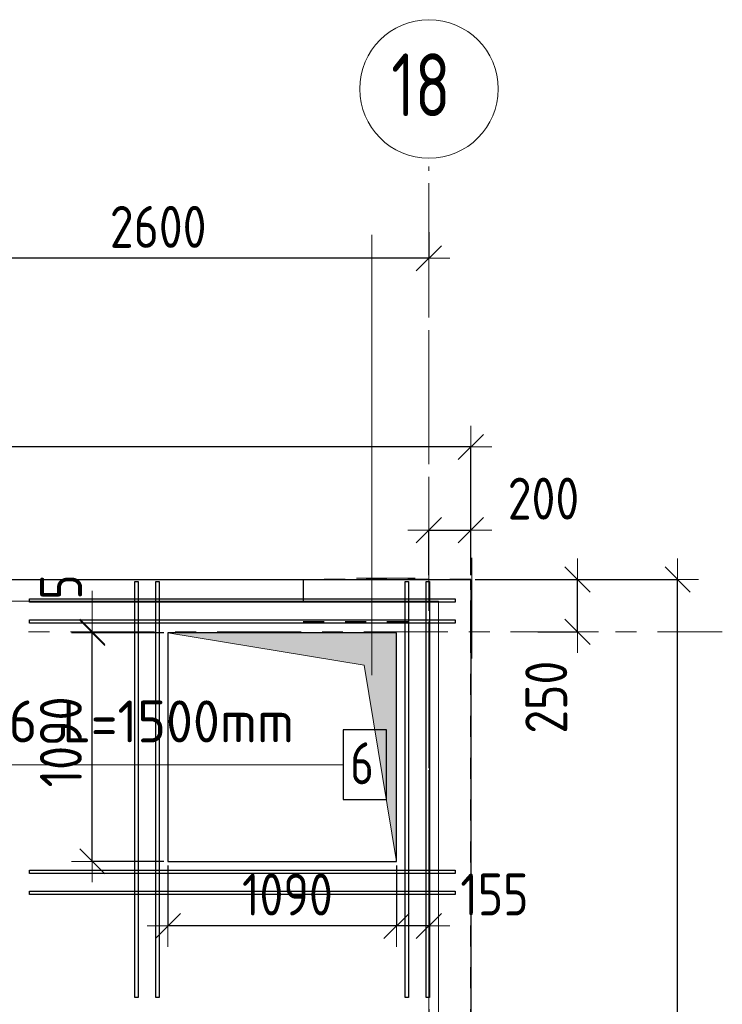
# Model space of a CAD drawing. Header units: metres. Extents: x -38 to 106, y -15 to 20.
# Tile 28 of 40: x 43.7 to 47.05, y 14.62 to 19.32. Entities that reach past the tile are written whole.
import ezdxf

# ---------------------------------------------------------------- set-up
doc = ezdxf.new("R2010")
doc.units = ezdxf.units.M
doc.header["$PDMODE"] = 65
for name, pattern in [('______11', [0.5, 0.4, -0.05, 0, -0.05]), ('______2', [0.0405, 0.03, -0.0105]), ('______5', [1.1, 0.8, -0.1, 0.1, -0.1])]:
    doc.linetypes.add(name, pattern=pattern)
doc.layers.add('XR$2$Макрос проема_ отверстия', color=7, linetype='Continuous', lineweight=13, true_color=0x2d2d2d)
doc.layers.add('XR$7$Стена_ бетон несущ.', color=7, linetype='Continuous', lineweight=70, true_color=0xb4b496)
for name, color, linetype, lineweight in [('XR$2$Перекрытие (1)', 7, 'Continuous', 35), ('XR$3$Осевая линия (1)', 7, '______5', 13), ('XR$3$Размерная линия (1)', 7, 'Continuous', 13), ('XR$4$Арм.стержн. Доп. арматура', 180, 'Continuous', 35), ('XR$4$Общий слой (1)', 7, 'Continuous', 13), ('XR$4$Осевая линия (1)', 7, '______5', 13), ('XR$4$Перекрытие (1)', 7, 'Continuous', 35), ('XR$4$Размерная линия (1)', 7, 'Continuous', 13), ('XR$5$Арм.стержн. Выпуски', 180, 'Continuous', 35), ('XR$5$Осевая линия (1)', 7, '______5', 13), ('XR$5$Перекрытие (1)', 7, 'Continuous', 35), ('XR$5$Размерная линия (1)', 7, 'Continuous', 13), ('XR$6$STANDARD_1', 7, 'Continuous', 25)]:
    doc.layers.add(name, color=color, linetype=linetype, lineweight=lineweight)
doc.styles.add('ISOCPEUR', font='txt')
doc.dimstyles.new('DIMSTYLE_5', dxfattribs={"dimtxt": 0.2, "dimasz": 0.2, "dimexe": 0, "dimexo": 0, "dimgap": 0.1, "dimtad": 2, "dimdec": 0, "dimlfac": 1000, "dimrnd": 5, "dimzin": 12, "dimdsep": 46, "dimtxsty": 'ISOCPEUR', "dimblk1": 'ALL_ML_STRICH', "dimblk2": 'ALL_ML_STRICH', "dimsah": 1, "dimcen": 0, "dimclrd": 7, "dimclre": 256, "dimclrt": 7, "dimadec": 0, "dimazin": 0, "dimtfac": 1, "dimtdec": 0, "dimtix": 1, "dimtmove": 2, "dimatfit": 3, "dimfxl": 0, "dimtzin": 0, "dimlwd": 0, "dimlwe": -3, "dimarcsym": 0})
doc.dimstyles.new('DIMSTYLE_7', dxfattribs={"dimtxt": 0.2, "dimasz": 0.2, "dimexe": 0, "dimexo": 0, "dimgap": 0.1, "dimtad": 2, "dimdec": 0, "dimlfac": 1000, "dimrnd": 5, "dimzin": 12, "dimdsep": 46, "dimtxsty": 'ISOCPEUR', "dimblk1": 'ALL_ML_STRICH', "dimblk2": 'ALL_ML_STRICH', "dimsah": 1, "dimcen": 0, "dimclrd": 7, "dimclre": 256, "dimclrt": 7, "dimadec": 0, "dimazin": 0, "dimtfac": 1, "dimtdec": 0, "dimtix": 1, "dimtmove": 2, "dimatfit": 3, "dimfxl": 0, "dimtvp": 1.2, "dimtzin": 0, "dimlwd": 0, "dimlwe": -3, "dimarcsym": 0})

# ---------------------------------------------------------------- blocks, each defined once
blk = doc.blocks.new('Отображение проема', base_point=(-1.1579, -49.3094))
at = {"layer": 'XR$2$Макрос проема_ отверстия', "true_color": 0x000000, "transparency": 33554687}
blk.add_hatch(color=18, dxfattribs=at).paths.add_polyline_path([(-1.1579, -50.1094), (-1.0448, -49.4225), (-0.3579, -49.3094), (-1.1579, -49.3094)])
at = {"layer": 'XR$2$Макрос проема_ отверстия', "transparency": 33554687}
for p, q in [((-1.1579, -50.1094), (-1.1579, -49.3094)), ((-1.1579, -49.3094), (-0.3579, -49.3094)), ((-1.0448, -49.4225), (-0.3579, -49.3094)), ((-1.1579, -50.1094), (-1.0448, -49.4225))]:
    blk.add_line(p, q, dxfattribs=at)
blk = doc.blocks.new('ALL_ML_STRICH')
at = {"color": 0, "linetype": 'ByBlock', "lineweight": -2}
for p, q in [((0, -0.5), (0, 0.5)), ((-0.3, -0.3), (0.3, 0.3)), ((-1, 0), (0.5, 0))]:
    blk.add_line(p, q, dxfattribs=at)
blk = doc.blocks.new('*D40')
at = {"layer": 'DEFPOINTS', "color": 7, "linetype": 'Continuous', "lineweight": 13, "transparency": 33554687}
for p in [(44.4051, 16.395), (44.044, 15.305), (44.4051, 15.305)]:
    blk.add_point(p, dxfattribs=at)
at = {"layer": 'XR$3$Размерная линия (1)', "color": 9, "linetype": 'Continuous', "lineweight": -2, "true_color": 0xc7c7c7, "transparency": 33554687}
for p, q in [((44.3851, 16.395), (44.044, 16.395)), ((44.3851, 15.305), (44.044, 15.305))]:
    blk.add_line(p, q, dxfattribs=at)
at = {"layer": 'XR$3$Размерная линия (1)', "color": 7, "linetype": 'Continuous', "lineweight": -2, "transparency": 33554687}
blk.add_line((44.044, 15.305), (44.044, 16.395), dxfattribs=at)
at = {"layer": 'XR$3$Размерная линия (1)', "color": 7, "linetype": 'Continuous', "lineweight": 13, "transparency": 33554687, "xscale": 0.2, "yscale": 0.2, "zscale": 0.2}
for p, rotation in [((44.044, 16.395), 90), ((44.044, 15.305), 270)]:
    blk.add_blockref('ALL_ML_STRICH', p, dxfattribs=dict(at, rotation=rotation))
at = {"layer": 'XR$3$Размерная линия (1)', "color": 7, "linetype": 'Continuous', "lineweight": 13, "transparency": 33554687, "insert": (43.894, 15.875), "char_height": 0.2, "width": 0.666667, "attachment_point": 5, "rotation": 90, "style": 'ISOCPEUR'}
blk.add_mtext('\\W0.83;\\A1;{1090}', dxfattribs=at)
blk = doc.blocks.new('*D41')
at = {"layer": 'DEFPOINTS', "color": 7, "linetype": 'Continuous', "lineweight": 13, "transparency": 33554687}
for p in [(43.9254, 16.4), (44.044, 16.395), (44.4051, 16.395)]:
    blk.add_point(p, dxfattribs=at)
at = {"layer": 'XR$3$Размерная линия (1)', "color": 9, "linetype": 'Continuous', "lineweight": -2, "true_color": 0xc7c7c7, "transparency": 33554687}
for p, q in [((43.9454, 16.4), (44.044, 16.4)), ((44.3851, 16.395), (44.044, 16.395))]:
    blk.add_line(p, q, dxfattribs=at)
at = {"layer": 'XR$3$Размерная линия (1)', "color": 7, "linetype": 'Continuous', "lineweight": -2, "transparency": 33554687}
blk.add_line((44.044, 16.395), (44.044, 16.4), dxfattribs=at)
at = {"layer": 'XR$3$Размерная линия (1)', "color": 7, "linetype": 'Continuous', "lineweight": 13, "transparency": 33554687, "xscale": 0.2, "yscale": 0.2, "zscale": 0.2}
for p, rotation in [((44.044, 16.395), 270), ((44.044, 16.4), 90)]:
    blk.add_blockref('ALL_ML_STRICH', p, dxfattribs=dict(at, rotation=rotation))
at = {"layer": 'XR$3$Размерная линия (1)', "color": 7, "linetype": 'Continuous', "lineweight": 13, "transparency": 33554687, "insert": (43.895, 16.6136), "char_height": 0.2, "width": 0.166667, "attachment_point": 5, "rotation": 90, "style": 'ISOCPEUR'}
blk.add_mtext('\\W0.83;\\A1;{5}', dxfattribs=at)
blk = doc.blocks.new('*D42')
at = {"layer": 'DEFPOINTS', "color": 7, "linetype": 'Continuous', "lineweight": 13, "transparency": 33554687}
for p in [(45.4951, 15.305), (45.65, 15.1866), (45.65, 14.9968)]:
    blk.add_point(p, dxfattribs=at)
at = {"layer": 'XR$3$Размерная линия (1)', "color": 9, "linetype": 'Continuous', "lineweight": -2, "true_color": 0xc7c7c7, "transparency": 33554687}
for p, q in [((45.4951, 15.285), (45.4951, 14.9968)), ((45.65, 15.1666), (45.65, 14.9968))]:
    blk.add_line(p, q, dxfattribs=at)
at = {"layer": 'XR$3$Размерная линия (1)', "color": 7, "linetype": 'Continuous', "lineweight": -2, "transparency": 33554687}
blk.add_line((45.65, 14.9968), (45.4951, 14.9968), dxfattribs=at)
at = {"layer": 'XR$3$Размерная линия (1)', "color": 7, "linetype": 'Continuous', "lineweight": 13, "transparency": 33554687, "xscale": 0.2, "yscale": 0.2, "zscale": 0.2}
for p, rotation in [((45.4951, 14.9968), 180), ((45.65, 14.9968), 360)]:
    blk.add_blockref('ALL_ML_STRICH', p, dxfattribs=dict(at, rotation=rotation))
at = {"layer": 'XR$3$Размерная линия (1)', "color": 7, "linetype": 'Continuous', "lineweight": 13, "transparency": 33554687, "insert": (45.9628, 15.1472), "char_height": 0.2, "width": 0.5, "attachment_point": 5, "style": 'ISOCPEUR'}
blk.add_mtext('\\W0.83;\\A1;{155}', dxfattribs=at)
blk = doc.blocks.new('*D43')
at = {"layer": 'DEFPOINTS', "color": 7, "linetype": 'Continuous', "lineweight": 13, "transparency": 33554687}
for p in [(44.4051, 15.305), (45.4951, 15.305), (45.4951, 14.9968)]:
    blk.add_point(p, dxfattribs=at)
at = {"layer": 'XR$3$Размерная линия (1)', "color": 9, "linetype": 'Continuous', "lineweight": -2, "true_color": 0xc7c7c7, "transparency": 33554687}
for p, q in [((44.4051, 15.285), (44.4051, 14.9968)), ((45.4951, 15.285), (45.4951, 14.9968))]:
    blk.add_line(p, q, dxfattribs=at)
at = {"layer": 'XR$3$Размерная линия (1)', "color": 7, "linetype": 'Continuous', "lineweight": -2, "transparency": 33554687}
blk.add_line((45.4951, 14.9968), (44.4051, 14.9968), dxfattribs=at)
at = {"layer": 'XR$3$Размерная линия (1)', "color": 7, "linetype": 'Continuous', "lineweight": 13, "transparency": 33554687, "xscale": 0.2, "yscale": 0.2, "zscale": 0.2}
for p, rotation in [((44.4051, 14.9968), 180), ((45.4951, 14.9968), 360)]:
    blk.add_blockref('ALL_ML_STRICH', p, dxfattribs=dict(at, rotation=rotation))
at = {"layer": 'XR$3$Размерная линия (1)', "color": 7, "linetype": 'Continuous', "lineweight": 13, "transparency": 33554687, "insert": (44.9751, 15.1468), "char_height": 0.2, "width": 0.666667, "attachment_point": 5, "style": 'ISOCPEUR'}
blk.add_mtext('\\W0.83;\\A1;{1090}', dxfattribs=at)
blk = doc.blocks.new('*D44')
at = {"layer": 'DEFPOINTS', "color": 7, "linetype": 'Continuous', "lineweight": 13, "transparency": 33554687}
for p in [(45.85, 17.2823), (38.5, 16.65), (45.85, 16.65)]:
    blk.add_point(p, dxfattribs=at)
at = {"layer": 'XR$3$Размерная линия (1)', "color": 9, "linetype": 'Continuous', "lineweight": -2, "true_color": 0xc7c7c7, "transparency": 33554687}
for p, q in [((38.5, 16.67), (38.5, 17.2823)), ((45.85, 16.67), (45.85, 17.2823))]:
    blk.add_line(p, q, dxfattribs=at)
at = {"layer": 'XR$3$Размерная линия (1)', "color": 7, "linetype": 'Continuous', "lineweight": -2, "transparency": 33554687}
blk.add_line((45.85, 17.2823), (38.5, 17.2823), dxfattribs=at)
at = {"layer": 'XR$3$Размерная линия (1)', "color": 7, "linetype": 'Continuous', "lineweight": 13, "transparency": 33554687, "xscale": 0.2, "yscale": 0.2, "zscale": 0.2}
for p, rotation in [((38.5, 17.2823), 180), ((45.85, 17.2823), 360)]:
    blk.add_blockref('ALL_ML_STRICH', p, dxfattribs=dict(at, rotation=rotation))
at = {"layer": 'XR$3$Размерная линия (1)', "color": 7, "linetype": 'Continuous', "lineweight": 13, "transparency": 33554687, "insert": (42.1833, 17.4323), "char_height": 0.2, "width": 0.666667, "attachment_point": 5, "style": 'ISOCPEUR'}
blk.add_mtext('\\W0.83;\\A1;{7350}', dxfattribs=at)
blk = doc.blocks.new('*D46')
at = {"layer": 'DEFPOINTS', "color": 7, "linetype": 'Continuous', "lineweight": 13, "transparency": 33554687}
for p in [(45.65, 16.8853), (45.65, 16.65), (45.85, 16.65)]:
    blk.add_point(p, dxfattribs=at)
at = {"layer": 'XR$3$Размерная линия (1)', "color": 9, "linetype": 'Continuous', "lineweight": -2, "true_color": 0xc7c7c7, "transparency": 33554687}
for p, q in [((45.65, 16.67), (45.65, 16.8853)), ((45.85, 16.67), (45.85, 16.8853))]:
    blk.add_line(p, q, dxfattribs=at)
at = {"layer": 'XR$3$Размерная линия (1)', "color": 7, "linetype": 'Continuous', "lineweight": -2, "transparency": 33554687}
blk.add_line((45.65, 16.8853), (45.85, 16.8853), dxfattribs=at)
at = {"layer": 'XR$3$Размерная линия (1)', "color": 7, "linetype": 'Continuous', "lineweight": 13, "transparency": 33554687, "xscale": 0.2, "yscale": 0.2, "zscale": 0.2, "rotation": 180}
blk.add_blockref('ALL_ML_STRICH', (45.65, 16.8853), dxfattribs=at)
at = {"layer": 'XR$3$Размерная линия (1)', "color": 7, "linetype": 'Continuous', "lineweight": 13, "transparency": 33554687, "xscale": 0.2, "yscale": 0.2, "zscale": 0.2}
blk.add_blockref('ALL_ML_STRICH', (45.85, 16.8853), dxfattribs=at)
at = {"layer": 'XR$3$Размерная линия (1)', "color": 7, "linetype": 'Continuous', "lineweight": 13, "transparency": 33554687, "insert": (46.1968, 17.0357), "char_height": 0.2, "width": 0.5, "attachment_point": 5, "style": 'ISOCPEUR'}
blk.add_mtext('\\W0.83;\\A1;{200}', dxfattribs=at)
blk = doc.blocks.new('*D58')
at = {"layer": 'DEFPOINTS', "color": 7, "linetype": 'Continuous', "lineweight": 13, "transparency": 33554687}
for p in [(45.85, 16.65), (45.85, 9), (46.8369, 9)]:
    blk.add_point(p, dxfattribs=at)
at = {"layer": 'XR$3$Размерная линия (1)', "color": 9, "linetype": 'Continuous', "lineweight": -2, "true_color": 0xc7c7c7, "transparency": 33554687}
for p, q in [((45.87, 16.65), (46.8369, 16.65)), ((45.87, 9), (46.8369, 9))]:
    blk.add_line(p, q, dxfattribs=at)
at = {"layer": 'XR$3$Размерная линия (1)', "color": 7, "linetype": 'Continuous', "lineweight": -2, "transparency": 33554687}
blk.add_line((46.8369, 9), (46.8369, 16.65), dxfattribs=at)
at = {"layer": 'XR$3$Размерная линия (1)', "color": 7, "linetype": 'Continuous', "lineweight": 13, "transparency": 33554687, "xscale": 0.2, "yscale": 0.2, "zscale": 0.2}
for p, rotation in [((46.8369, 16.65), 90), ((46.8369, 9), 270)]:
    blk.add_blockref('ALL_ML_STRICH', p, dxfattribs=dict(at, rotation=rotation))
at = {"layer": 'XR$3$Размерная линия (1)', "color": 7, "linetype": 'Continuous', "lineweight": 13, "transparency": 33554687, "insert": (46.6869, 12.8333), "char_height": 0.2, "width": 0.666667, "attachment_point": 5, "rotation": 90, "style": 'ISOCPEUR'}
blk.add_mtext('\\W0.83;\\A1;{7650}', dxfattribs=at)
blk = doc.blocks.new('*D59')
at = {"layer": 'DEFPOINTS', "color": 7, "linetype": 'Continuous', "lineweight": 13, "transparency": 33554687}
for p in [(46.15, 16.65), (46.15, 16.4), (46.3591, 16.4)]:
    blk.add_point(p, dxfattribs=at)
at = {"layer": 'XR$3$Размерная линия (1)', "color": 9, "linetype": 'Continuous', "lineweight": -2, "true_color": 0xc7c7c7, "transparency": 33554687}
for p, q in [((46.17, 16.65), (46.3591, 16.65)), ((46.17, 16.4), (46.3591, 16.4))]:
    blk.add_line(p, q, dxfattribs=at)
at = {"layer": 'XR$3$Размерная линия (1)', "color": 7, "linetype": 'Continuous', "lineweight": -2, "transparency": 33554687}
blk.add_line((46.3591, 16.4), (46.3591, 16.65), dxfattribs=at)
at = {"layer": 'XR$3$Размерная линия (1)', "color": 7, "linetype": 'Continuous', "lineweight": 13, "transparency": 33554687, "xscale": 0.2, "yscale": 0.2, "zscale": 0.2}
for p, rotation in [((46.3591, 16.65), 90), ((46.3591, 16.4), 270)]:
    blk.add_blockref('ALL_ML_STRICH', p, dxfattribs=dict(at, rotation=rotation))
at = {"layer": 'XR$3$Размерная линия (1)', "color": 7, "linetype": 'Continuous', "lineweight": 13, "transparency": 33554687, "insert": (46.21, 16.0882), "char_height": 0.2, "width": 0.5, "attachment_point": 5, "rotation": 90, "style": 'ISOCPEUR'}
blk.add_mtext('\\W0.83;\\A1;{250}', dxfattribs=at)
blk = doc.blocks.new('*D60')
at = {"layer": 'DEFPOINTS', "color": 7, "linetype": 'Continuous', "lineweight": 13, "transparency": 33554687}
for p in [(45.65, 18.3268), (43.05, 18.2834), (45.65, 18.182)]:
    blk.add_point(p, dxfattribs=at)
at = {"layer": 'XR$3$Размерная линия (1)', "color": 9, "linetype": 'Continuous', "lineweight": -2, "true_color": 0xc7c7c7, "transparency": 33554687}
for p, q in [((45.65, 18.3068), (45.65, 18.182)), ((43.05, 18.2634), (43.05, 18.182))]:
    blk.add_line(p, q, dxfattribs=at)
at = {"layer": 'XR$3$Размерная линия (1)', "color": 7, "linetype": 'Continuous', "lineweight": -2, "transparency": 33554687}
blk.add_line((45.65, 18.182), (43.05, 18.182), dxfattribs=at)
at = {"layer": 'XR$3$Размерная линия (1)', "color": 7, "linetype": 'Continuous', "lineweight": 13, "transparency": 33554687, "xscale": 0.2, "yscale": 0.2, "zscale": 0.2}
for p, rotation in [((43.05, 18.182), 180), ((45.65, 18.182), 360)]:
    blk.add_blockref('ALL_ML_STRICH', p, dxfattribs=dict(at, rotation=rotation))
at = {"layer": 'XR$3$Размерная линия (1)', "color": 7, "linetype": 'Continuous', "lineweight": 13, "transparency": 33554687, "insert": (44.3583, 18.332), "char_height": 0.2, "width": 0.666667, "attachment_point": 5, "style": 'ISOCPEUR'}
blk.add_mtext('\\W0.83;\\A1;{2600}', dxfattribs=at)
blk = doc.blocks.new('*D88')
at = {"layer": 'DEFPOINTS', "color": 7, "linetype": 'Continuous', "lineweight": 13, "transparency": 33554687}
for p in [(45.65, 18.3268), (43.05, 18.2834), (45.65, 18.182)]:
    blk.add_point(p, dxfattribs=at)
at = {"layer": 'XR$4$Размерная линия (1)', "color": 9, "linetype": 'Continuous', "lineweight": -2, "true_color": 0xc7c7c7, "transparency": 33554687}
for p, q in [((45.65, 18.3068), (45.65, 18.182)), ((43.05, 18.2634), (43.05, 18.182))]:
    blk.add_line(p, q, dxfattribs=at)
at = {"layer": 'XR$4$Размерная линия (1)', "color": 7, "linetype": 'Continuous', "lineweight": -2, "transparency": 33554687}
blk.add_line((45.65, 18.182), (43.05, 18.182), dxfattribs=at)
at = {"layer": 'XR$4$Размерная линия (1)', "color": 7, "linetype": 'Continuous', "lineweight": 13, "transparency": 33554687, "xscale": 0.2, "yscale": 0.2, "zscale": 0.2}
for p, rotation in [((43.05, 18.182), 180), ((45.65, 18.182), 360)]:
    blk.add_blockref('ALL_ML_STRICH', p, dxfattribs=dict(at, rotation=rotation))
at = {"layer": 'XR$4$Размерная линия (1)', "color": 7, "linetype": 'Continuous', "lineweight": 13, "transparency": 33554687, "insert": (44.3583, 18.332), "char_height": 0.2, "width": 0.666667, "attachment_point": 5, "style": 'ISOCPEUR'}
blk.add_mtext('\\W0.83;\\A1;{2600}', dxfattribs=at)
blk = doc.blocks.new('*D94')
at = {"layer": 'DEFPOINTS', "color": 7, "linetype": 'Continuous', "lineweight": 13, "transparency": 33554687}
for p in [(45.65, 18.3268), (43.05, 18.2834), (45.65, 18.182)]:
    blk.add_point(p, dxfattribs=at)
at = {"layer": 'XR$5$Размерная линия (1)', "color": 9, "linetype": 'Continuous', "lineweight": -2, "true_color": 0xc7c7c7, "transparency": 33554687}
for p, q in [((45.65, 18.3068), (45.65, 18.182)), ((43.05, 18.2634), (43.05, 18.182))]:
    blk.add_line(p, q, dxfattribs=at)
at = {"layer": 'XR$5$Размерная линия (1)', "color": 7, "linetype": 'Continuous', "lineweight": -2, "transparency": 33554687}
blk.add_line((45.65, 18.182), (43.05, 18.182), dxfattribs=at)
at = {"layer": 'XR$5$Размерная линия (1)', "color": 7, "linetype": 'Continuous', "lineweight": 13, "transparency": 33554687, "xscale": 0.2, "yscale": 0.2, "zscale": 0.2}
for p, rotation in [((43.05, 18.182), 180), ((45.65, 18.182), 360)]:
    blk.add_blockref('ALL_ML_STRICH', p, dxfattribs=dict(at, rotation=rotation))
at = {"layer": 'XR$5$Размерная линия (1)', "color": 7, "linetype": 'Continuous', "lineweight": 13, "transparency": 33554687, "insert": (44.3583, 18.332), "char_height": 0.2, "width": 0.666667, "attachment_point": 5, "style": 'ISOCPEUR'}
blk.add_mtext('\\W0.83;\\A1;{2600}', dxfattribs=at)

msp = doc.modelspace()

# ---------------------------------------------------------------- linework, layer by layer
at = {"layer": 'XR$2$Перекрытие (1)', "color": 7, "linetype": 'Continuous', "lineweight": 13, "transparency": 33554687}
for p, q in [((45.85, 16.65), (38.5, 16.65)), ((45.85, 9), (45.85, 16.65)), ((45.4951, 16.3949), (44.4051, 16.3949)), ((44.4051, 16.3949), (44.4051, 15.3049)), ((45.4951, 15.3049), (45.4951, 16.3949)), ((44.4051, 15.3049), (45.4951, 15.3049))]:
    msp.add_line(p, q, dxfattribs=at)
at = {"layer": 'XR$3$Осевая линия (1)', "color": 253, "linetype": '______11', "lineweight": 13, "true_color": 0xa0a0a0, "transparency": 33554687}
for p, q in [((45.65, 6.74), (45.65, 18.62)), ((36.94, 16.4), (47.05, 16.4))]:
    msp.add_line(p, q, dxfattribs=at)
at = {"layer": 'XR$3$Осевая линия (1)', "color": 7, "linetype": 'Continuous', "lineweight": 13, "transparency": 33554687}
msp.add_circle((45.6504, 18.9901), 0.3304, dxfattribs=at)
at = {"layer": 'XR$4$Арм.стержн. Доп. арматура', "color": 7, "linetype": 'Continuous', "lineweight": 25, "transparency": 33554687}
for points in [[(44.2471, 14.6548), (44.2471, 16.6401), (44.2631, 16.6401), (44.2631, 14.6548), (44.2471, 14.6548)], [(44.2471, 14.6548), (44.2471, 16.6401), (44.2631, 16.6401), (44.2631, 14.6548), (44.2471, 14.6548)], [(44.3471, 14.6548), (44.3471, 16.6401), (44.3631, 16.6401), (44.3631, 14.6548), (44.3471, 14.6548)], [(44.3471, 14.6548), (44.3471, 16.6401), (44.3631, 16.6401), (44.3631, 14.6548), (44.3471, 14.6548)], [(45.5371, 14.6548), (45.5371, 16.6401), (45.5531, 16.6401), (45.5531, 14.6548), (45.5371, 14.6548)], [(45.5371, 14.6548), (45.5371, 16.6401), (45.5531, 16.6401), (45.5531, 14.6548), (45.5371, 14.6548)], [(45.6371, 14.6548), (45.6371, 16.6401), (45.6531, 16.6401), (45.6531, 14.6548), (45.6371, 14.6548)], [(45.6371, 14.6548), (45.6371, 16.6401), (45.6531, 16.6401), (45.6531, 14.6548), (45.6371, 14.6548)], [(45.7752, 16.542), (43.745, 16.542), (43.745, 16.558), (45.7752, 16.558), (45.7752, 16.542)], [(45.7752, 16.542), (43.745, 16.542), (43.745, 16.558), (45.7752, 16.558), (45.7752, 16.542)], [(45.7752, 16.442), (43.745, 16.442), (43.745, 16.458), (45.7752, 16.458), (45.7752, 16.442)], [(45.7752, 16.442), (43.745, 16.442), (43.745, 16.458), (45.7752, 16.458), (45.7752, 16.442)], [(45.7752, 15.2469), (43.745, 15.2469), (43.745, 15.2629), (45.7752, 15.2629), (45.7752, 15.2469)], [(45.7752, 15.2469), (43.745, 15.2469), (43.745, 15.2629), (45.7752, 15.2629), (45.7752, 15.2469)], [(45.7752, 15.1469), (43.745, 15.1469), (43.745, 15.1629), (45.7752, 15.1629), (45.7752, 15.1469)], [(45.7752, 15.1469), (43.745, 15.1469), (43.745, 15.1629), (45.7752, 15.1629), (45.7752, 15.1469)]]:
    msp.add_lwpolyline(points, dxfattribs=at)
at = {"layer": 'XR$4$Общий слой (1)', "color": 7, "linetype": 'Continuous', "lineweight": 13, "transparency": 33554687}
msp.add_lwpolyline([(45.6956, 9.127), (45.6956, 16.547), (38.7756, 16.547), (38.7756, 9.117), (45.7456, 9.117)], dxfattribs=at)
at = {"layer": 'XR$4$Осевая линия (1)', "color": 253, "linetype": '______11', "lineweight": 13, "true_color": 0xa0a0a0, "transparency": 33554687}
for p, q in [((45.65, 8.3), (45.65, 18.62)), ((36.94, 16.4), (47.05, 16.4))]:
    msp.add_line(p, q, dxfattribs=at)
at = {"layer": 'XR$4$Осевая линия (1)', "color": 7, "linetype": 'Continuous', "lineweight": 13, "transparency": 33554687}
msp.add_circle((45.6504, 18.9901), 0.3304, dxfattribs=at)
at = {"layer": 'XR$4$Перекрытие (1)', "color": 7, "linetype": 'Continuous', "lineweight": 25, "transparency": 33554687}
for p, q in [((38.5, 16.65), (45.85, 16.65)), ((45.85, 16.65), (45.85, 9)), ((44.4051, 16.3949), (44.4051, 15.3049)), ((45.4951, 16.3949), (44.4051, 16.3949)), ((45.4951, 15.3049), (45.4951, 16.3949)), ((44.4051, 15.3049), (45.4951, 15.3049))]:
    msp.add_line(p, q, dxfattribs=at)
at = {"layer": 'XR$5$Арм.стержн. Выпуски', "color": 7, "linetype": 'Continuous', "lineweight": 13, "transparency": 33554687}
msp.add_line((43.3811, 15.7661), (45.2411, 15.7661), dxfattribs=at)
at = {"layer": 'XR$5$Арм.стержн. Выпуски', "color": 7, "linetype": 'Continuous', "lineweight": 25, "transparency": 33554687}
msp.add_lwpolyline([(45.2411, 15.5994), (45.4478, 15.5994), (45.4478, 15.9327), (45.2411, 15.9327), (45.2411, 15.5994)], dxfattribs=at)
at = {"layer": 'XR$5$Осевая линия (1)', "color": 253, "linetype": '______11', "lineweight": 13, "true_color": 0xa0a0a0, "transparency": 33554687}
for p, q in [((45.65, 8.3), (45.65, 18.62)), ((36.94, 16.4), (47.05, 16.4))]:
    msp.add_line(p, q, dxfattribs=at)
at = {"layer": 'XR$5$Осевая линия (1)', "color": 7, "linetype": 'Continuous', "lineweight": 13, "transparency": 33554687}
msp.add_circle((45.6504, 18.9901), 0.3304, dxfattribs=at)
at = {"layer": 'XR$5$Перекрытие (1)', "color": 7, "linetype": 'Continuous', "lineweight": 25, "transparency": 33554687}
for p, q in [((38.5, 16.65), (45.85, 16.65)), ((45.85, 16.65), (45.85, 9)), ((44.4051, 16.3949), (44.4051, 15.3049)), ((45.4951, 16.3949), (44.4051, 16.3949)), ((45.4951, 15.3049), (45.4951, 16.3949)), ((44.4051, 15.3049), (45.4951, 15.3049))]:
    msp.add_line(p, q, dxfattribs=at)
at = {"layer": 'XR$6$STANDARD_1', "color": 52, "linetype": 'Continuous', "lineweight": 13, "transparency": 33554687}
for p, q in [((45.3782, 18.2934), (45.3782, 16.1934)), ((45.8549, 16.7533), (45.8549, 16.2733)), ((45.304, 16.656), (45.584, 16.656))]:
    msp.add_line(p, q, dxfattribs=at)
at = {"layer": 'XR$7$Стена_ бетон несущ.', "color": 253, "linetype": '______2', "lineweight": -3, "true_color": 0xa0a0a0, "transparency": 33554687}
for p, q in [((45.85, 16.4), (45.85, 16.65)), ((45.85, 16.45), (45.85, 16.65)), ((45.65, 16.45), (45.65, 15.0003)), ((45.85, 11.8995), (45.85, 16.4)), ((45.65, 15.0003), (45.65, 12.3003))]:
    msp.add_line(p, q, dxfattribs=at)
msp.add_lwpolyline([(45.85, 16.65), (45.05, 16.65), (45.05, 16.45), (45.65, 16.45)], dxfattribs=at)

# ---------------------------------------------------------------- block references
at = {"layer": 'XR$2$Макрос проема_ отверстия', "transparency": 33554687, "xscale": -1.3625, "yscale": 1.3625}
msp.add_blockref('Отображение проема', (45.4951, 16.3949), dxfattribs=at)

# ---------------------------------------------------------------- texts
at = {"layer": 'XR$3$Осевая линия (1)', "color": 7, "linetype": 'Continuous', "lineweight": 13, "transparency": 33554687, "insert": (45.4704, 18.8596), "char_height": 0.3, "width": 0.472281, "attachment_point": 7, "style": 'ISOCPEUR'}
msp.add_mtext('\\W0.75;18', dxfattribs=at)
at = {"layer": 'XR$4$Осевая линия (1)', "color": 7, "linetype": 'Continuous', "lineweight": 13, "transparency": 33554687, "insert": (45.4704, 18.8596), "char_height": 0.3, "width": 0.472281, "attachment_point": 7, "style": 'ISOCPEUR'}
msp.add_mtext('\\W0.75;18', dxfattribs=at)
at = {"layer": 'XR$5$Арм.стержн. Выпуски', "color": 7, "linetype": 'Continuous', "lineweight": 25, "transparency": 33554687, "char_height": 0.2, "attachment_point": 7, "style": 'ISOCPEUR'}
for s, insert, width in [('\\W0.94;ø16 L=1500mm ', (43.4011, 15.8727), 1.913073), ('\\W0.78;6', (45.2745, 15.6727), 0.217605)]:
    msp.add_mtext(s, dxfattribs=dict(at, insert=insert, width=width))
at = {"layer": 'XR$5$Осевая линия (1)', "color": 7, "linetype": 'Continuous', "lineweight": 13, "transparency": 33554687, "insert": (45.4704, 18.8596), "char_height": 0.3, "width": 0.472281, "attachment_point": 7, "style": 'ISOCPEUR'}
msp.add_mtext('\\W0.75;18', dxfattribs=at)

# ---------------------------------------------------------------- dimensions: what is measured, and where the dimension line sits
at = {"layer": 'XR$3$Размерная линия (1)', "color": 7, "linetype": 'Continuous', "lineweight": 13, "transparency": 33554687}
for base, p1, p2, angle, dimstyle, picture, middle in [((43.05, 18.182), (45.65, 18.3068), (43.05, 18.2634), 180, 'DIMSTYLE_5', '*D60', (44.3583, 18.332)), ((38.5, 17.2823), (45.85, 16.67), (38.5, 16.67), 180, 'DIMSTYLE_5', '*D44', (42.1833, 17.4323)), ((46.8369, 16.65), (45.87, 9), (45.87, 16.65), 90, 'DIMSTYLE_5', '*D58', (46.6869, 12.8333)), ((46.3591, 16.65), (46.17, 16.4), (46.17, 16.65), 90, 'DIMSTYLE_7', '*D59', (46.21, 16.0882)), ((44.044, 16.4), (44.3851, 16.395), (43.9454, 16.4), 90, 'DIMSTYLE_7', '*D41', (43.895, 16.6136)), ((44.044, 16.395), (44.3851, 15.305), (44.3851, 16.395), 90, 'DIMSTYLE_5', '*D40', (43.894, 15.875)), ((44.4051, 14.9968), (45.4951, 15.285), (44.4051, 15.285), 180, 'DIMSTYLE_5', '*D43', (44.9751, 15.1468)), ((45.4951, 14.9968), (45.65, 15.1666), (45.4951, 15.285), 180, 'DIMSTYLE_7', '*D42', (45.9628, 15.1472))]:
    dim = msp.add_linear_dim(base=base, p1=p1, p2=p2, angle=angle, dimstyle=dimstyle, override={"dimpost": '<>', "dimclrd": 7, "dimclre": 9, "dimclrt": 7, "dimlwd": 0, "dimlwe": 65533}, dxfattribs=at)
    dim.commit()
    dim.dimension.update_dxf_attribs({"geometry": picture, "text_midpoint": middle, "dimtype": 160})
dim = msp.add_linear_dim(base=(45.85, 16.8853), p1=(45.65, 16.67), p2=(45.85, 16.67), dimstyle='DIMSTYLE_7', override={"dimpost": '<>', "dimclrd": 7, "dimclre": 9, "dimclrt": 7, "dimlwd": 0, "dimlwe": 65533}, dxfattribs=at)
dim.commit()
dim.dimension.update_dxf_attribs({"geometry": '*D46', "text_midpoint": (46.1968, 17.0357), "dimtype": 160})
at = {"layer": 'XR$4$Размерная линия (1)', "color": 7, "linetype": 'Continuous', "lineweight": 13, "transparency": 33554687}
dim = msp.add_linear_dim(base=(43.05, 18.182), p1=(45.65, 18.3068), p2=(43.05, 18.2634), angle=180, dimstyle='DIMSTYLE_5', override={"dimpost": '<>', "dimclrd": 7, "dimclre": 9, "dimclrt": 7, "dimlwd": 0, "dimlwe": 65533}, dxfattribs=at)
dim.commit()
dim.dimension.update_dxf_attribs({"geometry": '*D88', "text_midpoint": (44.3583, 18.332), "dimtype": 160})
at = {"layer": 'XR$5$Размерная линия (1)', "color": 7, "linetype": 'Continuous', "lineweight": 13, "transparency": 33554687}
dim = msp.add_linear_dim(base=(43.05, 18.182), p1=(45.65, 18.3068), p2=(43.05, 18.2634), angle=180, dimstyle='DIMSTYLE_5', override={"dimpost": '<>', "dimclrd": 7, "dimclre": 9, "dimclrt": 7, "dimlwd": 0, "dimlwe": 65533}, dxfattribs=at)
dim.commit()
dim.dimension.update_dxf_attribs({"geometry": '*D94', "text_midpoint": (44.3583, 18.332), "dimtype": 160})

doc.saveas('drawing.dxf')
